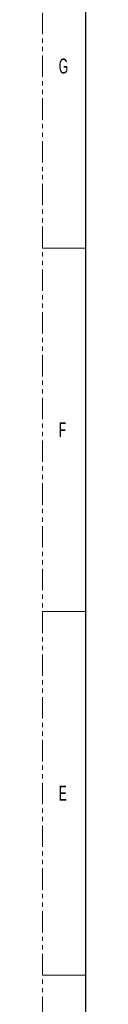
# Paper-space layout 'Sheet2' of a CAD drawing. Header units: millimetres. Extents: x 0 to 1118, y 0 to 864.
# Tile 3 of 85: x 0 to 13, y 423 to 715. Entities that reach past the tile are written whole.
import ezdxf

# ---------------------------------------------------------------- set-up
doc = ezdxf.new("R2010")
doc.units = ezdxf.units.MM
doc.linetypes.add('PHANTOM', pattern=[12.7, 6.35, -1.27, 1.27, -1.27, 1.27, -1.27])
doc.styles.add('SLDTEXTSTYLE2', font='TXT', dxfattribs={"width": 0.6})

psp = doc.layouts.new('Sheet2')

# ---------------------------------------------------------------- linework, layer by layer
at = {"color": 7, "linetype": 'PHANTOM', "lineweight": 0}
psp.add_line((0, 0), (0, 863.6), dxfattribs=at)
at = {"color": 7, "linetype": 'Continuous', "lineweight": 30}
psp.add_line((12.7, 838.2), (12.7, 25.4), dxfattribs=at)
at = {"color": 7, "linetype": 'Continuous', "lineweight": 0}
for p, q in [((0, 647.7), (12.7, 647.7)), ((0, 539.75), (12.7, 539.75)), ((0, 431.8), (12.7, 431.8))]:
    psp.add_line(p, q, dxfattribs=at)

# ---------------------------------------------------------------- texts
at = {"color": 7, "linetype": 'Continuous', "lineweight": 0, "char_height": 4.445, "attachment_point": 1, "style": 'SLDTEXTSTYLE2'}
for s, insert in [('G', (4.794, 703.948)), ('F', (4.794, 595.998)), ('E', (4.794, 488.048))]:
    psp.add_mtext(s, dxfattribs=dict(at, insert=insert))

doc.saveas('drawing.dxf')
